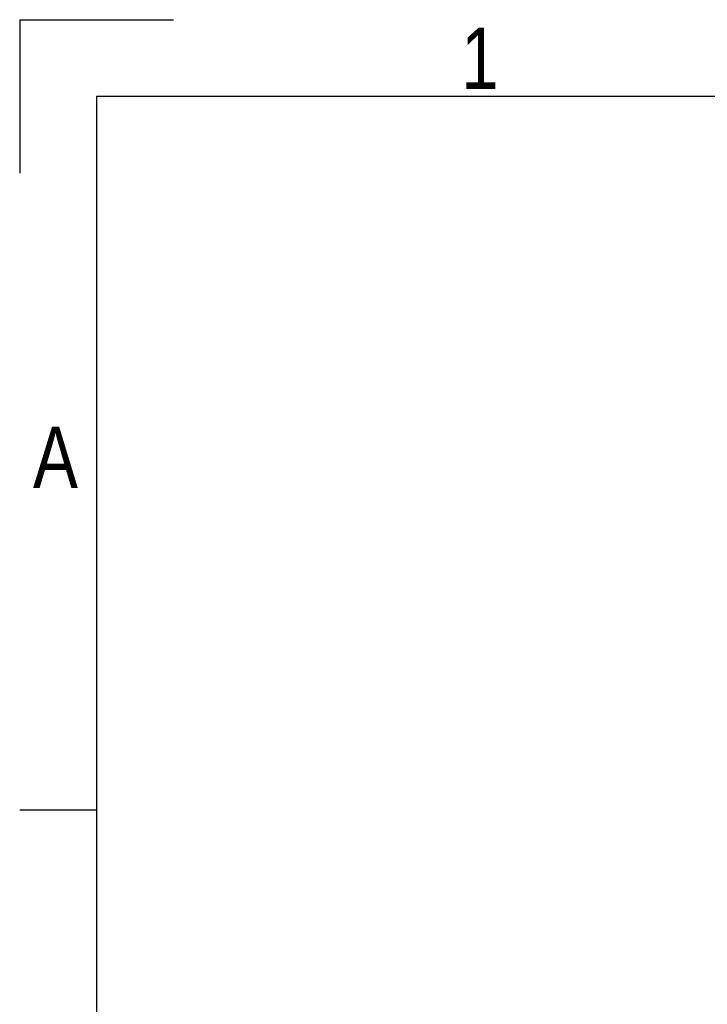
# Model space of a CAD drawing. Header units: millimetres. Extents: x 0 to 420, y 0 to 297.
# Tile 16 of 64: x 0 to 46, y 231 to 297. Entities that reach past the tile are written whole.
import ezdxf

# ---------------------------------------------------------------- set-up
doc = ezdxf.new("R2010")
doc.units = ezdxf.units.MM
doc.layers.add('CARTIGLIO', color=140, linetype='Continuous')
doc.styles.add('SLDTEXTSTYLE2', font='TXT', dxfattribs={"width": 0.821468})

msp = doc.modelspace()

# ---------------------------------------------------------------- linework, layer by layer
at = {"layer": 'CARTIGLIO', "linetype": 'Continuous'}
for p, q in [((0.0059, 296.99679), (0.0059, 286.64835)), ((0.0059, 296.99679), (10.35433, 296.99679)), ((414.8274, 291.82257), (5.18012, 291.82257)), ((5.18012, 291.82257), (5.18012, 5.171)), ((5.18012, 243.70236), (0.0059, 243.70236))]:
    msp.add_line(p, q, dxfattribs=at)

# ---------------------------------------------------------------- texts
at = {"layer": 'CARTIGLIO', "char_height": 4.13937, "attachment_point": 2, "style": 'SLDTEXTSTYLE2'}
for s, insert in [('1', (31.00754, 296.46286)), ('A', (2.41386, 269.55693))]:
    msp.add_mtext(s, dxfattribs=dict(at, insert=insert))

doc.saveas('drawing.dxf')
